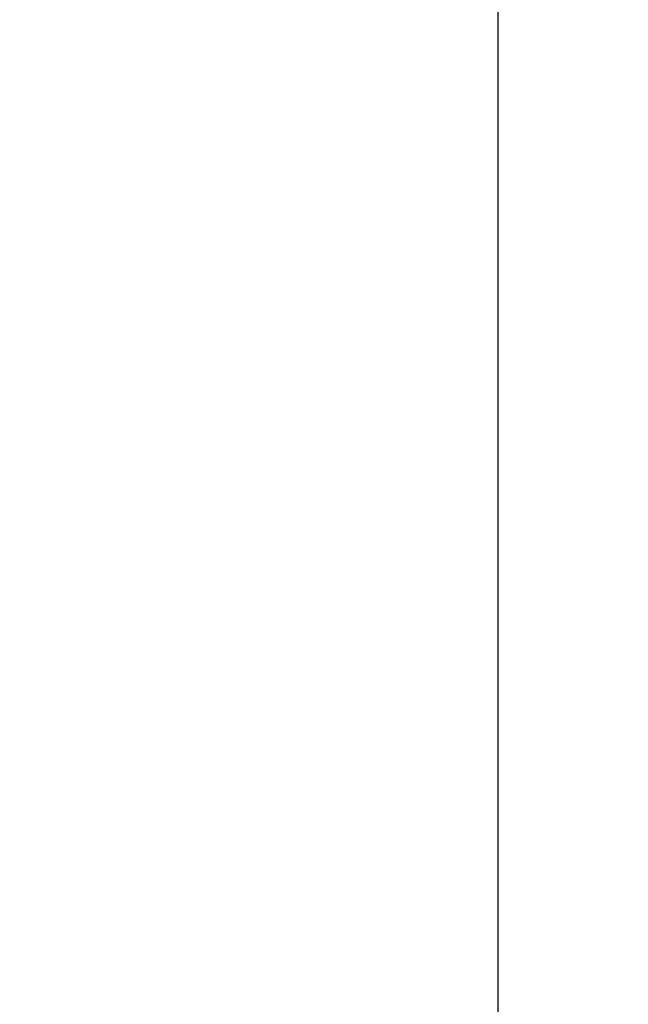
# Model space of a CAD drawing. Extents: x 19 to 174, y 58 to 139.
# Tile 47 of 52: x 163.21 to 164.49, y 95.32 to 97.38. Entities that reach past the tile are written whole.
import ezdxf

# ---------------------------------------------------------------- set-up
doc = ezdxf.new("R2010")
doc.units = 0
doc.header["$LTSCALE"] = 5
doc.header["$MEASUREMENT"] = 0
doc.layers.add('DIM', color=4, linetype='CONTINUOUS')
doc.layers.add('MAIN', color=7, linetype='CONTINUOUS')
doc.styles.add('DIM-7', font='SIMPLEX.shx', dxfattribs={"width": 0.7, "bigfont": 'chineset.shx'})
doc.dimstyles.new('CNS', dxfattribs={"dimtxt": 3.5, "dimasz": 2.5, "dimexe": 1, "dimexo": 1.5, "dimgap": 0.09, "dimtad": 0, "dimdsep": 46, "dimtxsty": 'DIM-7', "dimcen": 0.09, "dimclrd": 1, "dimclre": 1, "dimclrt": 4, "dimadec": 0, "dimazin": 0, "dimtfac": 1, "dimtix": 1, "dimtmove": 2, "dimatfit": 3, "dimfxl": 1, "dimtvp": 0.971429, "dimtolj": 1, "dimarcsym": 0})

# ---------------------------------------------------------------- blocks, each defined once
blk = doc.blocks.new('*D3')
at = {"layer": 'DIM', "color": 7, "linetype": 'Continuous', "lineweight": -2, "transparency": 16777216}
for p, q in [((164.4149, 107.3405), (174.1949, 107.3405)), ((173.3949, 83.3405), (173.3949, 105.3405)), ((164.4149, 81.3405), (174.1949, 81.3405))]:
    blk.add_line(p, q, dxfattribs=at)
at = {"layer": 'DIM', "color": 7, "linetype": 'Continuous', "transparency": 16777216}
for points in [[(173.0615, 105.3405), (173.7282, 105.3405), (173.3949, 107.3405)], [(173.0615, 83.3405), (173.7282, 83.3405), (173.3949, 81.3405)]]:
    blk.add_solid(points, dxfattribs=at)
at = {"layer": 'DIM', "color": 7, "linetype": 'Continuous', "transparency": 16777216, "insert": (170.7949, 94.3405), "char_height": 2.8, "attachment_point": 5, "rotation": 90, "style": 'DIM-7'}
blk.add_mtext('\\A1;%%C26{\\H1.680000;\\S-0.009^ -0.025;}', dxfattribs=at)

msp = doc.modelspace()

# ---------------------------------------------------------------- linework, layer by layer
at = {"layer": 'MAIN', "color": 7, "linetype": 'Continuous'}
msp.add_line((164.2149, 82.3405), (164.2149, 106.3405), dxfattribs=at)

# ---------------------------------------------------------------- dimensions: what is measured, and where the dimension line sits
at = {"layer": 'DIM', "color": 7, "linetype": 'Continuous'}
dim = msp.add_linear_dim(base=(173.3949, 107.3405), p1=(163.2149, 81.3405), p2=(163.2149, 107.3405), angle=90, text='%%C<>', dimstyle='CNS', override={"dimscale": 0.8, "dimgap": 0.8, "dimtad": 1, "dimclrd": 7, "dimclre": 7, "dimclrt": 7, "dimtol": 1, "dimtp": -0.009, "dimtm": 0.025, "dimtfac": 0.6, "dimtdec": 3, "dimtmove": 1}, dxfattribs=at)
dim.commit()
dim.dimension.update_dxf_attribs({"geometry": '*D3', "text_midpoint": (170.7949, 94.3405)})

doc.saveas('drawing.dxf')
